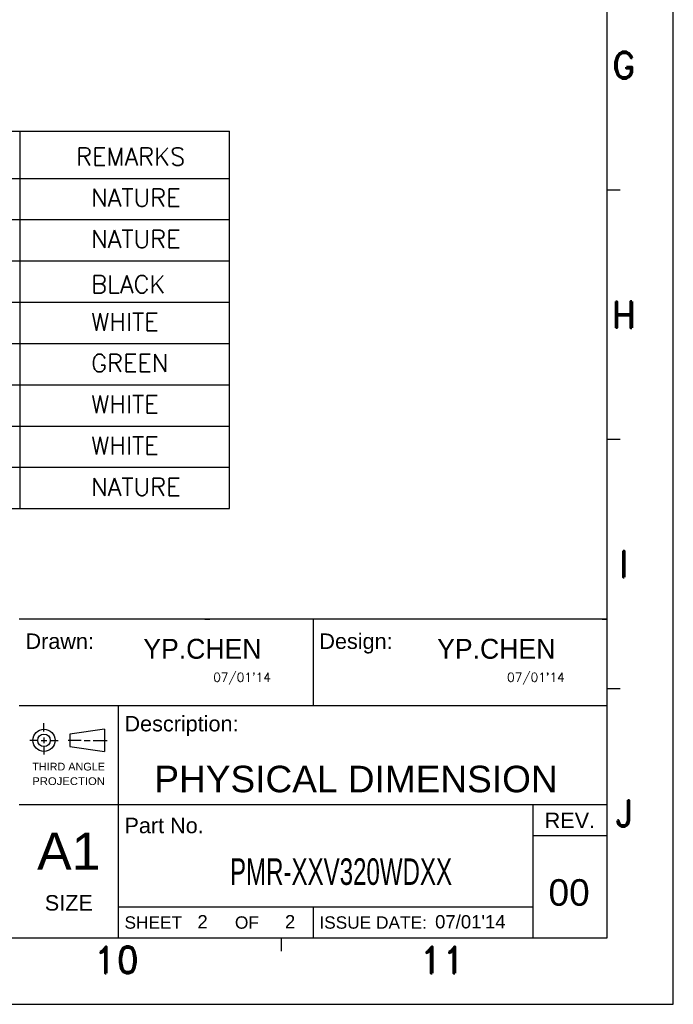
# Model space of a CAD drawing. Extents: x -31 to 1020, y 801 to 1395.
# Tile 14 of 29: x 872 to 1020, y 801 to 1024. Entities that reach past the tile are written whole.
import ezdxf
from ezdxf.enums import TextEntityAlignment as Align

# ---------------------------------------------------------------- set-up
doc = ezdxf.new("R2010")
doc.units = 0
doc.header["$LTSCALE"] = 23.1
doc.header["$MEASUREMENT"] = 0
doc.layers.get('0').update_dxf_attribs({"linetype": 'CONTINUOUS'})
for name, color, linetype in [('3', 3, 'CONTINUOUS'), ('DIM', 2, 'CONTINUOUS'), ('paper', 7, 'CONTINUOUS')]:
    doc.layers.add(name, color=color, linetype=linetype)
doc.styles.add('ARIAL', font='arial.ttf')
doc.styles.add('ROMAND', font='romand')
doc.styles.add('SIMPLEX', font='SIMPLEX.shx')

# ---------------------------------------------------------------- blocks, each defined once
blk = doc.blocks.new('A1')
at = {"layer": 'paper', "color": 4}
for p, q in [((841, 0), (841, 594)), ((0, 0), (841, 0))]:
    blk.add_line(p, q, dxfattribs=at)
at = {"layer": 'paper', "color": 3}
for p, q in [((826, 15), (826, 579)), ((826, 87.1), (693, 87.1)), ((735, 87.1), (736.12, 87.1)), ((759.5, 87.1), (759.5, 67.5)), ((824.88, 87.1), (826, 87.1)), ((826, 67.5), (693, 67.5)), ((715.4, 67.5), (715.4, 15)), ((826, 45.1), (693, 45.1)), ((809.2, 45.1), (809.2, 15)), ((826, 38.1), (809.2, 38.1)), ((809.2, 22), (715.4, 22)), ((759.5, 22), (759.5, 15)), ((15, 15), (826, 15))]:
    blk.add_line(p, q, dxfattribs=at)
at = {"layer": 'paper', "color": 2}
for p, q in [((826, 184.2), (829, 184.2)), ((826, 127.8), (829, 127.8)), ((826, 71.4), (829, 71.4)), ((698.58, 61.73), (698.58, 63.58)), ((698.58, 60.37), (698.58, 59.03)), ((712.3, 62.22), (704.46, 61.1)), ((704.46, 61.1), (704.46, 58.3)), ((712.3, 62.22), (712.3, 57.18)), ((697.24, 59.7), (695.39, 59.7)), ((697.91, 59.7), (699.26, 59.7)), ((698.58, 58.36), (698.58, 56.51)), ((699.93, 59.7), (701.78, 59.7)), ((707.03, 59.7), (704.05, 59.7)), ((704.46, 58.3), (712.3, 57.18)), ((707.7, 59.7), (709.05, 59.7)), ((709.72, 59.7), (712.85, 59.7)), ((752.27, 15), (752.27, 12))]:
    blk.add_line(p, q, dxfattribs=at)
for radius in [2.52, 1.4]:
    blk.add_circle((698.58, 59.7), radius, dxfattribs=at)
at = {"style": 'ARIAL'}
for tag, p, height in [('TITLE', (754.05, 50.95), 8), ('V', (597.3, 37.23), 2.5), ('XXXXXXXXXX', (740.68, 27.01), 6), ('00', (812.75, 22.3), 6), ('2________2', (733.31, 17.17), 3), ("XX/XX'XX", (787.08, 17.17), 3), ('--', (579.59, 17.41), 3), ('mm', (606.88, 17.02), 3), ('ADP-XX', (640.78, 17), 3)]:
    blk.add_attdef(tag, p, '', height=height, dxfattribs=at)
at = {"layer": 'paper', "color": 1, "style": 'ROMAND'}
for s, p in [('G', (829.78, 212.37)), ('H', (829.78, 155.97)), ('I', (829.78, 99.57)), ('J', (829.78, 43.17)), ('10', (714.98, 10.04)), ('11', (788.71, 10.04))]:
    blk.add_text(s, height=6, dxfattribs=at).set_placement(p, align=Align.MIDDLE)
at = {"layer": 'paper', "color": 2, "style": 'ARIAL'}
for s, p in [('Drawn:', (694.4, 80.37)), ('Design:', (760.9, 80.37)), ('Description:', (716.8, 61.72)), ('Part No.', (716.8, 38.7))]:
    blk.add_text(s, height=3.5, dxfattribs=at).set_placement(p)
at = {"layer": 'paper', "color": 2, "linetype": 'ByBlock', "style": 'ARIAL'}
for s, width, p, p2 in [('THIRD ANGLE', 1.000794, (695.93, 52.88), (712.38, 52.88)), ('PROJECTION', 1.044018, (695.93, 49.59), (712.38, 49.59))]:
    blk.add_text(s, height=1.75, dxfattribs=dict(at, width=width)).set_placement(p, p2, align=Align.FIT)
at = {"layer": 'paper', "color": 2, "style": 'ARIAL'}
blk.add_text('REV.', height=3.5, dxfattribs=at).set_placement((817.6, 41.6), align=Align.MIDDLE_CENTER)
for s, height, p in [('A1', 8.4, (704.2, 30.43)), ('SIZE', 3.5, (704.2, 21.2))]:
    blk.add_text(s, height=height, dxfattribs=at).set_placement(p, align=Align.CENTER)
for s, p in [('SHEET           OF', (716.8, 18.5)), ('ISSUE DATE:', (760.9, 18.5))]:
    blk.add_text(s, height=2.8, dxfattribs=at).set_placement(p, align=Align.MIDDLE_LEFT)

msp = doc.modelspace()

# ---------------------------------------------------------------- linework, layer by layer
at = {"layer": '3'}
for p, q in [((769.73, 998.46), (919.7, 998.46)), ((872.29, 913.12), (872.29, 998.46)), ((919.7, 913.12), (919.7, 998.46)), ((769.73, 987.79), (919.7, 987.79)), ((769.73, 978.46), (919.7, 978.46)), ((769.73, 969.12), (919.7, 969.12)), ((769.73, 959.79), (919.7, 959.79)), ((769.73, 950.46), (919.7, 950.46)), ((769.73, 941.12), (919.7, 941.12)), ((769.73, 931.79), (919.7, 931.79)), ((769.73, 922.46), (919.7, 922.46)), ((769.73, 913.12), (919.7, 913.12))]:
    msp.add_line(p, q, dxfattribs=at)

# ---------------------------------------------------------------- block references
ref = msp.add_blockref('A1', (179.13, 801.01))
ref.add_attrib('2________2', '2               2', (912.44, 818.18), dxfattribs={"height": 3, "style": 'ARIAL'})
ref.add_attrib("XX/XX'XX", "07/01'14", (966.22, 818.18), dxfattribs={"height": 3, "style": 'ARIAL'})
ref.add_attrib('00', '00', (991.89, 823.31), dxfattribs={"height": 6, "style": 'ARIAL'})
ref.add_attrib('XXXXXXXXXX', 'PMR-XXV320WDXX', (919.81, 828.02), dxfattribs={"height": 6, "style": 'ARIAL', "width": 0.65})
ref.add_attrib('TITLE', '             PHYSICAL DIMENSION', dxfattribs={"height": 6, "style": 'ARIAL'}).set_placement((933.19, 851.97), align=Align.MIDDLE)

# ---------------------------------------------------------------- texts
at = {"layer": 'DIM', "style": 'SIMPLEX'}
for s, p in [('REMARKS', (884.99, 989.54)), ('NATURE', (888.39, 980.2)), ('NATURE', (888.39, 970.87)), ('BLACK', (888.39, 960.64)), ('WHITE', (888.39, 952.15)), ('GREEN', (888.39, 942.82)), ('WHITE', (888.39, 933.48)), ('WHITE', (888.39, 924.15)), ('NATURE', (888.39, 914.82))]:
    msp.add_text(s, height=4, dxfattribs=at).set_placement(p, align=Align.BOTTOM_LEFT)
for p in [(929.05, 873.97), (995.55, 873.97)]:
    msp.add_text("07/01'14", height=2, dxfattribs=at).set_placement(p, align=Align.RIGHT)
at = {"layer": 'DIM', "char_height": 4.5, "width": 15.0869, "attachment_point": 1, "style": 'SIMPLEX'}
for insert in [(900.19, 883.66), (966.69, 883.66)]:
    msp.add_mtext('{\\fStylus BT|b0|i0|c0|p34;YP.CHEN}', dxfattribs=dict(at, insert=insert))

doc.saveas('drawing.dxf')
